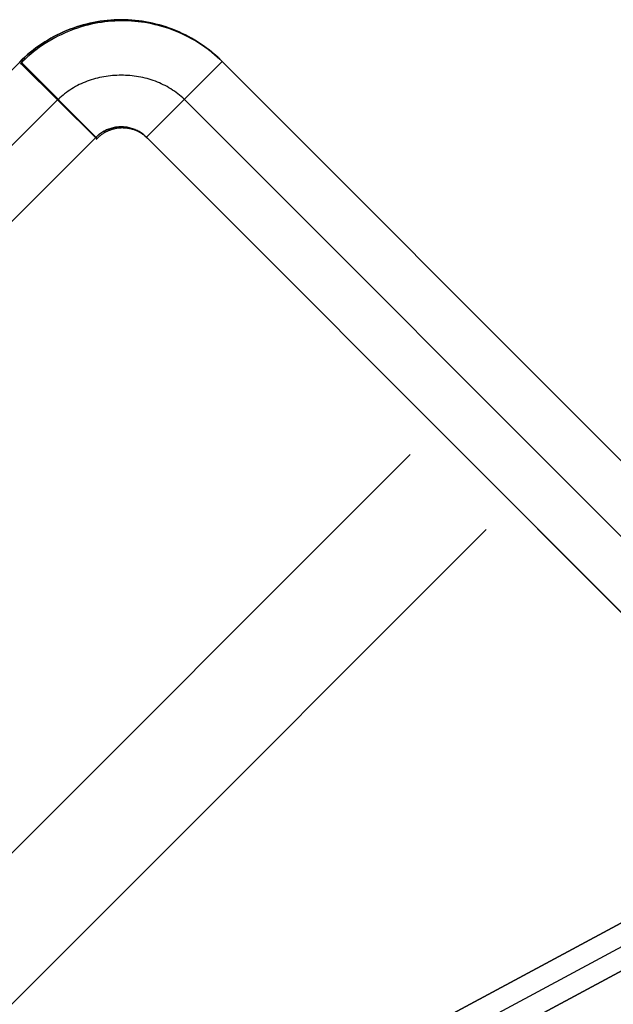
# Model space of a CAD drawing. Header units: millimetres. Extents: x -1690 to 192, y -898 to 54.
# Tile 245 of 256: x 156 to 164, y 40 to 54. Entities that reach past the tile are written whole.
import ezdxf

# ---------------------------------------------------------------- set-up
doc = ezdxf.new("R2010")
doc.units = ezdxf.units.MM
doc.header["$MEASUREMENT"] = 0
doc.layers.add('OVIDIO 186x93x72h', color=7, linetype='Continuous')

msp = doc.modelspace()

# ---------------------------------------------------------------- linework, layer by layer
at = {"layer": 'OVIDIO 186x93x72h', "extrusion": (0.999884, 0.000231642, -0.015217)}
for points in [[(53.832, -0.232), (42.869, 719.859)], [(52.332, -0.256), (41.369, 719.842)]]:
    msp.add_lwpolyline(points, dxfattribs=at)
at = {"layer": 'OVIDIO 186x93x72h', "extrusion": (8.00279e-07, 8.00276e-07, 1)}
for points in [[(138.23, 35.605), (155.899, 53.274)], [(155.899, 53.274), (138.23, 35.605)]]:
    msp.add_lwpolyline(points, dxfattribs=at)
at = {"layer": 'OVIDIO 186x93x72h', "extrusion": (0.014183, -0.014097, 0.9998)}
for points in [[(155.921, 53.262), (156.985, 52.205)], [(156.985, 52.205), (155.921, 53.262)]]:
    msp.add_lwpolyline(points, dxfattribs=at)
at = {"layer": 'OVIDIO 186x93x72h', "extrusion": (0.999885, 0.000231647, -0.015188)}
for points in [[(42.253, 719.839), (53.237, -0.258)], [(53.237, -0.258), (42.253, 719.839)]]:
    msp.add_lwpolyline(points, dxfattribs=at)
at = {"layer": 'OVIDIO 186x93x72h', "extrusion": (0.01522, -0.01522, 0.999768)}
msp.add_lwpolyline([(155.93, 53.273), (156.991, 52.212)], dxfattribs=at)
at = {"layer": 'OVIDIO 186x93x72h'}
for points in [[(157.676, 52.222), (158.737, 53.282)], [(158.737, 53.282), (157.676, 52.222)], [(191.263, 20.756), (158.737, 53.282)], [(158.737, 53.282), (191.263, 20.756)], [(138.761, 35.075), (156.431, 52.745)], [(158.207, 52.752), (190.733, 20.226)], [(190.202, 19.696), (157.676, 52.222)], [(157.676, 52.222), (190.202, 19.696)], [(125.185, 11.599), (161.369, 47.782)], [(163.156, 46.742), (184.722, 25.176)], [(126.245, 10.538), (162.437, 46.729)]]:
    msp.add_lwpolyline(points, dxfattribs=at)
at = {"layer": 'OVIDIO 186x93x72h', "extrusion": (0.000231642, 0.999884, 0.015217)}
for points in [[(-158.725, -3.437), (-169.687, 716.646)], [(-169.687, 716.646), (-158.725, -3.437)], [(-168.627, 716.662), (-157.664, -3.421)], [(-157.664, -3.421), (-168.627, 716.662)]]:
    msp.add_lwpolyline(points, dxfattribs=at)
at = {"layer": 'OVIDIO 186x93x72h', "extrusion": (0.000405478, 0.000405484, 1)}
for points in [[(156.964, 52.217), (139.292, 34.546)], [(139.292, 34.546), (156.964, 52.217)]]:
    msp.add_lwpolyline(points, dxfattribs=at)
at = {"layer": 'OVIDIO 186x93x72h', "extrusion": (0.999884, 0.000231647, -0.015199)}
for points in [[(41.204, 719.837), (52.18, -0.27)], [(52.18, -0.27), (41.204, 719.837)]]:
    msp.add_lwpolyline(points, dxfattribs=at)
at = {"layer": 'OVIDIO 186x93x72h', "extrusion": (0.015219, -0.015219, 0.999768)}
for points in [[(158.758, 53.273), (158.722, 53.308), (158.685, 53.343), (158.647, 53.376), (158.608, 53.409), (158.568, 53.44), (158.528, 53.471), (158.486, 53.501), (158.444, 53.529), (158.402, 53.556), (158.358, 53.583), (158.314, 53.608), (158.27, 53.632), (158.224, 53.655), (158.179, 53.676), (158.133, 53.697), (158.086, 53.716), (158.04, 53.734), (157.993, 53.751), (157.946, 53.766), (157.898, 53.781), (157.851, 53.794), (157.803, 53.805), (157.755, 53.816), (157.708, 53.825), (157.66, 53.834), (157.612, 53.841), (157.565, 53.846), (157.518, 53.851), (157.471, 53.855), (157.424, 53.857), (157.377, 53.858), (157.331, 53.859), (157.285, 53.858), (157.238, 53.856), (157.192, 53.853), (157.144, 53.849), (157.097, 53.843), (157.05, 53.837), (157.002, 53.829), (156.955, 53.82), (156.907, 53.81), (156.859, 53.799), (156.812, 53.787), (156.765, 53.773), (156.717, 53.758), (156.67, 53.742), (156.623, 53.724), (156.577, 53.706), (156.531, 53.686), (156.485, 53.665), (156.44, 53.642), (156.395, 53.619), (156.35, 53.594), (156.307, 53.568), (156.264, 53.541), (156.221, 53.513), (156.179, 53.484), (156.138, 53.454), (156.098, 53.423), (156.059, 53.391), (156.02, 53.358), (155.983, 53.324), (155.946, 53.289), (155.91, 53.253)], [(157.698, 52.212), (157.689, 52.221), (157.68, 52.229), (157.671, 52.237), (157.661, 52.245), (157.652, 52.253), (157.642, 52.261), (157.631, 52.268), (157.621, 52.275), (157.61, 52.282), (157.6, 52.289), (157.589, 52.295), (157.578, 52.301), (157.566, 52.307), (157.555, 52.312), (157.543, 52.317), (157.532, 52.322), (157.52, 52.327), (157.508, 52.331), (157.496, 52.335), (157.484, 52.339), (157.471, 52.342), (157.459, 52.345), (157.447, 52.348), (157.434, 52.351), (157.422, 52.353), (157.41, 52.354), (157.397, 52.356), (157.385, 52.357), (157.373, 52.358), (157.36, 52.358), (157.348, 52.359), (157.336, 52.359), (157.324, 52.358), (157.311, 52.358), (157.299, 52.357), (157.287, 52.355), (157.275, 52.354), (157.262, 52.352), (157.25, 52.35), (157.238, 52.347), (157.225, 52.344), (157.213, 52.341), (157.201, 52.338), (157.189, 52.334), (157.177, 52.33), (157.165, 52.325), (157.153, 52.321), (157.141, 52.316), (157.13, 52.31), (157.118, 52.305), (157.107, 52.299), (157.096, 52.293), (157.085, 52.286), (157.074, 52.279), (157.064, 52.272), (157.053, 52.265), (157.043, 52.258), (157.033, 52.25), (157.023, 52.242), (157.014, 52.234), (157.005, 52.226), (156.996, 52.217), (156.987, 52.208), (156.979, 52.199)]]:
    msp.add_lwpolyline(points, dxfattribs=at)
at = {"layer": 'OVIDIO 186x93x72h', "extrusion": (0, 1, 0)}
for points in [[(-165.568, 717.333), (749.111, 717.333)], [(749.111, 715.085), (-165.189, 715.085)], [(-165.189, 715.085), (749.111, 715.085)], [(-165.57, 716.988), (749.111, 716.988)], [(-165.568, 718.874), (749.111, 718.874)], [(-165.568, 717.374), (749.111, 717.374)], [(749.111, 717.374), (-165.568, 717.374)], [(749.111, 718.874), (-165.568, 718.874)]]:
    msp.add_lwpolyline(points, dxfattribs=at)
at = {"layer": 'OVIDIO 186x93x72h', "extrusion": (-0.265507, 0.881208, -0.391124)}
for points in [[(-171.945, 657.252), (-126.326, 598.032)], [(-126.326, 598.032), (-171.945, 657.252)]]:
    msp.add_lwpolyline(points, dxfattribs=at)
at = {"layer": 'OVIDIO 186x93x72h', "extrusion": (-0.202852, -0.108979, 0.973126)}
for points in [[(41.457, 164.814), (41.457, 325.47)], [(41.457, 325.47), (41.457, 164.814)], [(41.752, 325.47), (41.752, 164.814)], [(42.048, 325.47), (42.048, 164.814)], [(42.048, 164.814), (42.048, 325.47)]]:
    msp.add_lwpolyline(points, dxfattribs=at)
at = {"layer": 'OVIDIO 186x93x72h', "extrusion": (-0.265352, 0.881274, -0.39108)}
msp.add_lwpolyline([(-168.649, 646.43), (-124.336, 588.875)], dxfattribs=at)
at = {"layer": 'OVIDIO 186x93x72h', "extrusion": (-0.26556, 0.881185, -0.391139)}
for points in [[(-126.348, 596.592), (-172.669, 656.71)], [(-172.669, 656.71), (-126.348, 596.592)]]:
    msp.add_lwpolyline(points, dxfattribs=at)
at = {"layer": 'OVIDIO 186x93x72h', "extrusion": (-7.53877e-07, 1, 0)}
for points in [[(-165.189, 716.426), (749.111, 716.428)], [(749.111, 716.428), (-165.189, 716.426)]]:
    msp.add_lwpolyline(points, dxfattribs=at)
at = {"layer": 'OVIDIO 186x93x72h', "extrusion": (1, 0, 0)}
msp.add_lwpolyline([(40.886, 688.571), (40.886, 687.134)], dxfattribs=at)
at = {"layer": 'OVIDIO 186x93x72h'}
for points in [[(155.899, 53.274, -2.626), (155.935, 53.31, -2.626), (155.972, 53.345, -2.626), (156.01, 53.379, -2.626), (156.049, 53.412, -2.626), (156.088, 53.443, -2.626), (156.127, 53.474, -2.626), (156.168, 53.503, -2.626), (156.209, 53.531, -2.626), (156.251, 53.558, -2.626), (156.293, 53.584, -2.626), (156.335, 53.609, -2.626), (156.379, 53.633, -2.626), (156.423, 53.655, -2.626), (156.467, 53.677, -2.626), (156.512, 53.697, -2.626), (156.557, 53.716, -2.626), (156.603, 53.734, -2.626), (156.649, 53.751, -2.626), (156.695, 53.767, -2.626), (156.742, 53.782, -2.626), (156.789, 53.796, -2.626), (156.837, 53.808, -2.626), (156.884, 53.819, -2.626), (156.932, 53.83, -2.626), (156.981, 53.839, -2.626), (157.029, 53.846, -2.626), (157.078, 53.853, -2.626), (157.126, 53.859, -2.626), (157.175, 53.863, -2.626), (157.224, 53.866, -2.626), (157.273, 53.868, -2.626), (157.322, 53.868, -2.626), (157.371, 53.868, -2.626), (157.42, 53.866, -2.626), (157.469, 53.863, -2.626), (157.518, 53.859, -2.626), (157.567, 53.853, -2.626), (157.616, 53.847, -2.626), (157.664, 53.839, -2.626), (157.712, 53.83, -2.626), (157.76, 53.82, -2.626), (157.808, 53.808, -2.626), (157.856, 53.796, -2.626), (157.903, 53.782, -2.626), (157.95, 53.767, -2.626), (157.996, 53.751, -2.626), (158.042, 53.734, -2.626), (158.088, 53.716, -2.626), (158.133, 53.697, -2.626), (158.178, 53.676, -2.626), (158.222, 53.655, -2.626), (158.265, 53.632, -2.626), (158.308, 53.608, -2.626), (158.351, 53.584, -2.626), (158.392, 53.558, -2.626), (158.434, 53.531, -2.626), (158.474, 53.503, -2.626), (158.514, 53.475, -2.626), (158.553, 53.445, -2.626), (158.591, 53.414, -2.626), (158.629, 53.383, -2.626), (158.666, 53.35, -2.626), (158.702, 53.317, -2.626), (158.737, 53.282, -2.626)], [(158.737, 53.282, -2.626), (158.702, 53.317, -2.626), (158.666, 53.35, -2.626), (158.629, 53.383, -2.626), (158.591, 53.414, -2.626), (158.553, 53.445, -2.626), (158.514, 53.475, -2.626), (158.474, 53.503, -2.626), (158.434, 53.531, -2.626), (158.392, 53.558, -2.626), (158.351, 53.584, -2.626), (158.308, 53.608, -2.626), (158.265, 53.632, -2.626), (158.222, 53.655, -2.626), (158.178, 53.676, -2.626), (158.133, 53.697, -2.626), (158.088, 53.716, -2.626), (158.042, 53.734, -2.626), (157.996, 53.751, -2.626), (157.95, 53.767, -2.626), (157.903, 53.782, -2.626), (157.856, 53.796, -2.626), (157.808, 53.808, -2.626), (157.76, 53.82, -2.626), (157.712, 53.83, -2.626), (157.664, 53.839, -2.626), (157.616, 53.847, -2.626), (157.567, 53.853, -2.626), (157.518, 53.859, -2.626), (157.469, 53.863, -2.626), (157.42, 53.866, -2.626), (157.371, 53.868, -2.626), (157.322, 53.868, -2.626), (157.273, 53.868, -2.626), (157.224, 53.866, -2.626), (157.175, 53.863, -2.626), (157.126, 53.859, -2.626), (157.078, 53.853, -2.626), (157.029, 53.846, -2.626), (156.981, 53.839, -2.626), (156.932, 53.83, -2.626), (156.884, 53.819, -2.626), (156.837, 53.808, -2.626), (156.789, 53.796, -2.626), (156.742, 53.782, -2.626), (156.695, 53.767, -2.626), (156.649, 53.751, -2.626), (156.603, 53.734, -2.626), (156.557, 53.716, -2.626), (156.512, 53.697, -2.626), (156.467, 53.677, -2.626), (156.423, 53.655, -2.626), (156.379, 53.633, -2.626), (156.335, 53.609, -2.626), (156.293, 53.584, -2.626), (156.251, 53.558, -2.626), (156.209, 53.531, -2.626), (156.168, 53.503, -2.626), (156.127, 53.474, -2.626), (156.088, 53.443, -2.626), (156.049, 53.412, -2.626), (156.01, 53.379, -2.626), (155.972, 53.345, -2.626), (155.935, 53.31, -2.626), (155.899, 53.274, -2.626)], [(158.207, 52.752, -2.626), (158.185, 52.773, -2.627), (158.162, 52.793, -2.627), (158.139, 52.813, -2.628), (158.115, 52.831, -2.628), (158.091, 52.85, -2.628), (158.067, 52.867, -2.629), (158.042, 52.884, -2.629), (158.016, 52.9, -2.629), (157.99, 52.916, -2.63), (157.964, 52.931, -2.63), (157.938, 52.945, -2.631), (157.911, 52.958, -2.631), (157.883, 52.971, -2.631), (157.856, 52.983, -2.632), (157.828, 52.995, -2.632), (157.8, 53.006, -2.632), (157.771, 53.016, -2.633), (157.742, 53.026, -2.633), (157.713, 53.035, -2.633), (157.684, 53.043, -2.634), (157.655, 53.05, -2.634), (157.625, 53.057, -2.634), (157.595, 53.064, -2.635), (157.565, 53.069, -2.635), (157.535, 53.074, -2.635), (157.505, 53.079, -2.636), (157.475, 53.082, -2.636), (157.444, 53.085, -2.636), (157.414, 53.088, -2.637), (157.383, 53.089, -2.637), (157.353, 53.09, -2.637), (157.322, 53.091, -2.638), (157.292, 53.09, -2.638), (157.261, 53.089, -2.638), (157.231, 53.088, -2.638), (157.2, 53.085, -2.639), (157.17, 53.082, -2.639), (157.139, 53.079, -2.639), (157.109, 53.074, -2.639), (157.079, 53.069, -2.64), (157.049, 53.064, -2.64), (157.019, 53.058, -2.64), (156.99, 53.051, -2.64), (156.96, 53.043, -2.64), (156.931, 53.035, -2.641), (156.902, 53.026, -2.641), (156.873, 53.016, -2.641), (156.845, 53.006, -2.641), (156.817, 52.995, -2.641), (156.789, 52.984, -2.641), (156.761, 52.971, -2.642), (156.734, 52.959, -2.642), (156.707, 52.945, -2.642), (156.68, 52.931, -2.642), (156.654, 52.916, -2.642), (156.628, 52.9, -2.642), (156.603, 52.884, -2.642), (156.578, 52.867, -2.642), (156.554, 52.85, -2.642), (156.529, 52.832, -2.642), (156.506, 52.813, -2.642), (156.483, 52.793, -2.643), (156.46, 52.773, -2.643), (156.438, 52.753, -2.643), (156.432, 52.747, -2.643)], [(157.676, 52.222, -2.626), (157.664, 52.233, -2.627), (157.652, 52.244, -2.629), (157.64, 52.255, -2.63), (157.627, 52.265, -2.631), (157.614, 52.275, -2.632), (157.6, 52.284, -2.633), (157.586, 52.293, -2.634), (157.572, 52.301, -2.635), (157.558, 52.309, -2.636), (157.543, 52.317, -2.637), (157.528, 52.324, -2.638), (157.513, 52.331, -2.639), (157.498, 52.337, -2.64), (157.483, 52.342, -2.641), (157.467, 52.347, -2.642), (157.451, 52.352, -2.643), (157.436, 52.356, -2.643), (157.42, 52.359, -2.644), (157.404, 52.362, -2.645), (157.387, 52.364, -2.646), (157.371, 52.366, -2.647), (157.355, 52.367, -2.648), (157.339, 52.368, -2.649), (157.322, 52.368, -2.65), (157.306, 52.368, -2.65), (157.289, 52.367, -2.651), (157.273, 52.366, -2.652), (157.257, 52.364, -2.652), (157.241, 52.362, -2.653), (157.224, 52.359, -2.653), (157.208, 52.355, -2.654), (157.192, 52.352, -2.654), (157.177, 52.347, -2.655), (157.161, 52.342, -2.655), (157.145, 52.337, -2.655), (157.13, 52.331, -2.656), (157.115, 52.325, -2.656), (157.1, 52.318, -2.656), (157.092, 52.314, -2.656), (157.085, 52.31, -2.656), (157.077, 52.306, -2.656), (157.07, 52.302, -2.656), (157.063, 52.298, -2.656), (157.056, 52.293, -2.656), (157.049, 52.289, -2.656), (157.042, 52.284, -2.656), (157.035, 52.279, -2.656), (157.028, 52.274, -2.656), (157.021, 52.269, -2.656), (157.014, 52.264, -2.656), (157.007, 52.258, -2.656), (157.001, 52.253, -2.656), (156.994, 52.247, -2.656), (156.988, 52.241, -2.656), (156.981, 52.235, -2.656), (156.975, 52.229, -2.656), (156.969, 52.223, -2.656), (156.963, 52.216, -2.656)], [(156.963, 52.216, -2.656), (156.969, 52.223, -2.656), (156.975, 52.229, -2.656), (156.981, 52.235, -2.656), (156.988, 52.241, -2.656), (156.994, 52.247, -2.656), (157.001, 52.253, -2.656), (157.007, 52.258, -2.656), (157.014, 52.264, -2.656), (157.021, 52.269, -2.656), (157.028, 52.274, -2.656), (157.035, 52.279, -2.656), (157.042, 52.284, -2.656), (157.049, 52.289, -2.656), (157.056, 52.293, -2.656), (157.063, 52.298, -2.656), (157.07, 52.302, -2.656), (157.077, 52.306, -2.656), (157.085, 52.31, -2.656), (157.092, 52.314, -2.656), (157.1, 52.318, -2.656), (157.115, 52.325, -2.656), (157.13, 52.331, -2.656), (157.145, 52.337, -2.655), (157.161, 52.342, -2.655), (157.177, 52.347, -2.655), (157.192, 52.352, -2.654), (157.208, 52.355, -2.654), (157.224, 52.359, -2.653), (157.241, 52.362, -2.653), (157.257, 52.364, -2.652), (157.273, 52.366, -2.652), (157.289, 52.367, -2.651), (157.306, 52.368, -2.65), (157.322, 52.368, -2.65), (157.339, 52.368, -2.649), (157.355, 52.367, -2.648), (157.371, 52.366, -2.647), (157.387, 52.364, -2.646), (157.404, 52.362, -2.645), (157.42, 52.359, -2.644), (157.436, 52.356, -2.643), (157.451, 52.352, -2.643), (157.467, 52.347, -2.642), (157.483, 52.342, -2.641), (157.498, 52.337, -2.64), (157.513, 52.331, -2.639), (157.528, 52.324, -2.638), (157.543, 52.317, -2.637), (157.558, 52.309, -2.636), (157.572, 52.301, -2.635), (157.586, 52.293, -2.634), (157.6, 52.284, -2.633), (157.614, 52.275, -2.632), (157.627, 52.265, -2.631), (157.64, 52.255, -2.63), (157.652, 52.244, -2.629), (157.664, 52.233, -2.627), (157.676, 52.222, -2.626)]]:
    msp.add_polyline3d(points, dxfattribs=at)

doc.saveas('drawing.dxf')
